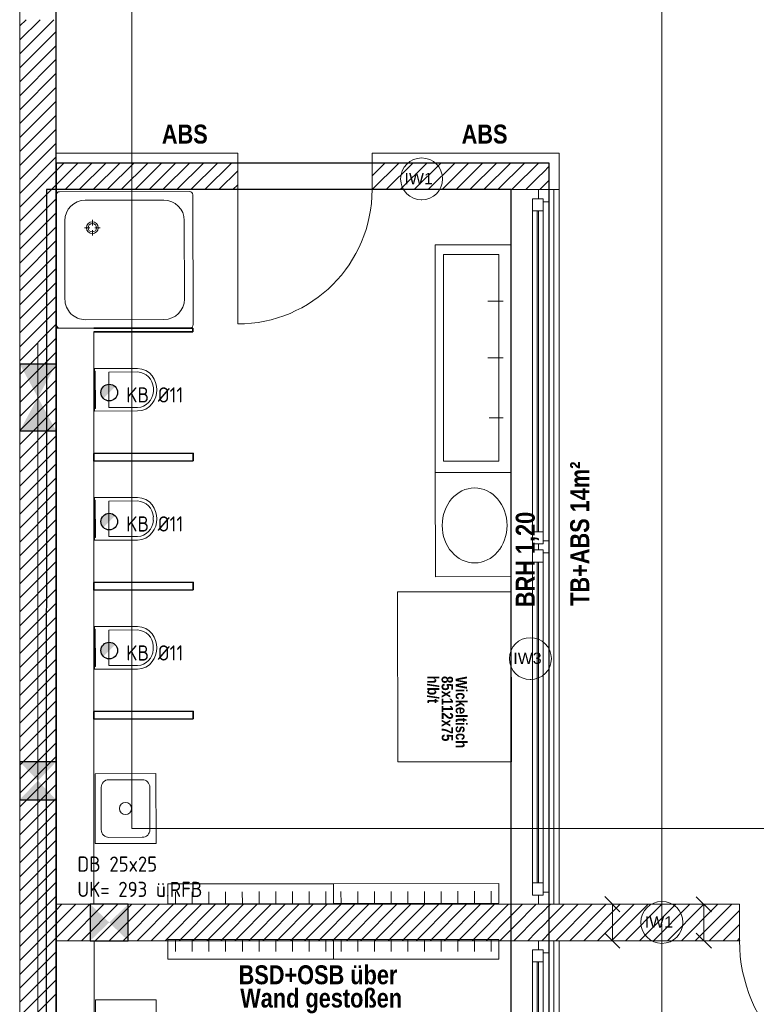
# Model space of a CAD drawing. Header units: millimetres. Extents: x 634730 to 711346, y 362082 to 425615.
# Tile 15 of 160: x 660052 to 664904, y 374728 to 381218. Entities that reach past the tile are written whole.
import ezdxf
from ezdxf.enums import TextEntityAlignment as Align

# ---------------------------------------------------------------- set-up
doc = ezdxf.new("R2010")
doc.units = ezdxf.units.MM
doc.header["$LTSCALE"] = 50
for name, pattern in [('7011', [0.4, 0.2, -0.2]), ('Strichlinie', [0.4, 0.3, -0.1]), ('Strichlinie_ eng', [0.1, 0.06, -0.04]), ('Strichlinie_ lang', [0.529167, 0.3175, -0.211667]), ('Strichpunktlinie', [0.335139, 0.176389, -0.088194, 0, -0.070556])]:
    doc.linetypes.add(name, pattern=pattern)
for name, color, linetype in [('1_DB-Lüftung', 30, 'Continuous'), ('1_EG', 7, 'Continuous'), ('A_Bemaßung', 7, 'Continuous'), ('A_Beschriftung', 7, 'Continuous'), ('A_Brandschutz', 7, 'Continuous'), ('A_Decken', 7, 'Continuous'), ('A_Deckenspiegel', 7, 'Continuous'), ('A_Linien', 7, 'Continuous'), ('A_Möblierung fest', 7, 'Continuous'), ('A_Raumflächen', 7, 'Continuous'), ('A_Statik', 7, 'Continuous'), ('A_Wände', 7, 'Continuous'), ('A_Wände Trennwände', 7, 'Continuous')]:
    doc.layers.add(name, color=color, linetype=linetype)
doc.styles.add('ERSTELLTER_STIL_1', font='ARIALN.TTF')
doc.styles.add('ERSTELLTER_STIL_2', font='ARIALNB.TTF')
doc.styles.get("Standard").update_dxf_attribs({"font": 'isocp.shx', "height": 140})

# ---------------------------------------------------------------- blocks, each defined once
blk = doc.blocks.new('A$C85d2cf1a')
at = {"color": 7, "linetype": 'Strichpunktlinie', "lineweight": 13}
blk.add_line((14.1906, 8.1872), (14.1906, 18.1903), dxfattribs=at)
for p, q in [((14.2458, 18.0153), (14.2456, 8.3554)), ((17.3088, 18.0152), (14.2458, 18.0153)), ((17.3086, 8.3553), (17.3088, 18.0152))]:
    blk.add_line(p, q)
at = {"layer": 'A_Bemaßung', "color": 7, "linetype": 'Continuous', "lineweight": 13}
for p, q in [((18.0684, 13.3053), (17.8809, 13.3053)), ((17.9246, 13.3553), (18.0246, 13.2553)), ((17.9746, 13.065), (17.9746, 13.3053)), ((18.671, 13.305), (18.4835, 13.305)), ((18.5273, 13.355), (18.6273, 13.255)), ((18.5773, 13.065), (18.5773, 13.305)), ((17.9246, 13.115), (18.0246, 13.015)), ((18.5273, 13.115), (18.6273, 13.015)), ((18.0684, 13.065), (17.8809, 13.065)), ((18.671, 13.065), (18.4835, 13.065))]:
    blk.add_line(p, q, dxfattribs=at)
at = {"layer": 'A_Beschriftung', "color": 7, "linetype": 'Continuous', "lineweight": 13}
for p, q in [((16.7179, 17.9477), (16.7179, 17.9478)), ((16.7179, 17.9468), (16.7179, 17.9477)), ((17.4345, 14.7856), (17.4345, 14.7857)), ((17.4345, 14.7847), (17.4345, 14.7856)), ((18.3007, 13.0471), (18.3007, 13.0472)), ((18.3007, 13.0462), (18.3007, 13.0471))]:
    blk.add_line(p, q, dxfattribs=at)
at = {"layer": 'A_Beschriftung', "color": 7, "linetype": 'Continuous', "lineweight": 13, "flags": 128}
for points in [[(16.8562, 18.086, 1), (16.5797, 18.086, 1)], [(17.5728, 14.9239, 1), (17.2963, 14.9239, 1)], [(18.439, 13.1855, 1), (18.1624, 13.1855, 1)]]:
    blk.add_lwpolyline(points, format="xyb", close=True, dxfattribs=at)
at = {"layer": 'A_Decken', "color": 7, "linetype": 'Strichlinie_ lang', "lineweight": 25}
blk.add_line((14.3106, 6.16), (14.3106, 21.8153), dxfattribs=at)
at = {"layer": 'A_Decken', "color": 7, "linetype": 'Continuous', "lineweight": 25}
for p, q in [((14.3106, 18.1903), (14.3106, 8.1803)), ((17.5586, 18.1903), (14.3106, 18.1903)), ((17.5586, 8.1803), (17.5586, 18.1903))]:
    blk.add_line(p, q, dxfattribs=at)
at = {"layer": 'A_Deckenspiegel', "color": 7, "linetype": 'Strichlinie', "lineweight": 13}
for p, q in [((14.0706, 17.19), (14.0706, 21.8153)), ((14.8095, 13.8051), (14.8097, 21.3153)), ((14.0706, 5.97), (14.0706, 17.19)), ((21.0892, 13.805), (14.8095, 13.8051))]:
    blk.add_line(p, q, dxfattribs=at)
at = {"layer": 'A_Linien', "color": 7, "linetype": 'Continuous', "lineweight": 13}
for p, q in [((15.5065, 18.2563), (14.3106, 18.2563)), ((15.5065, 18.2563), (15.5065, 18.1903)), ((17.6246, 18.2563), (16.3915, 18.2563)), ((16.3915, 18.2563), (16.3915, 18.1903)), ((17.6246, 13.305), (17.6246, 18.2563)), ((17.5586, 18.0153), (17.6246, 18.0153)), ((17.6246, 8.1143), (17.6246, 13.065))]:
    blk.add_line(p, q, dxfattribs=at)
at = {"layer": 'A_Möblierung fest', "color": 7, "linetype": 'Continuous', "lineweight": 18}
for p, q in [((14.3121, 17.1241), (14.3107, 17.9791)), ((15.1881, 18.0031), (14.3331, 18.0016)), ((15.2121, 17.1256), (15.2107, 17.9806)), ((15.0195, 17.9465), (14.502, 17.9457)), ((14.3681, 17.2929), (14.3672, 17.8104)), ((14.5488, 17.8154), (14.5488, 17.7797)), ((15.1556, 17.2943), (15.1547, 17.8118)), ((14.5333, 17.7642), (14.4977, 17.7641)), ((14.5489, 17.7486), (14.5489, 17.713)), ((14.6, 17.7643), (14.5644, 17.7642)), ((17.3075, 17.6517), (16.8075, 17.6517)), ((16.8075, 17.6517), (16.8075, 16.1517)), ((17.3075, 16.1517), (17.3075, 17.6517)), ((15.0208, 17.159), (14.5033, 17.1582)), ((15.1897, 17.1031), (14.3347, 17.1016)), ((17.3075, 16.1517), (16.8075, 16.1509)), ((16.8075, 16.1517), (17.3075, 16.1517)), ((16.8075, 16.1509), (16.8086, 15.4638)), ((17.3086, 15.4647), (17.3075, 16.1517)), ((16.8086, 15.4638), (17.3086, 15.4647)), ((17.3086, 15.3647), (16.5586, 15.3634)), ((16.5586, 15.3634), (16.5605, 14.2434)), ((17.3105, 14.2447), (17.3086, 15.3647)), ((16.5605, 14.2434), (17.3105, 14.2447))]:
    blk.add_line(p, q, dxfattribs=at)
at = {"layer": 'A_Möblierung fest', "color": 7, "linetype": 'Continuous', "lineweight": 13}
for p, q in [((16.8621, 16.2255), (16.8621, 17.5888)), ((16.8621, 17.5888), (17.2272, 17.5888)), ((17.2272, 17.5888), (17.2272, 16.2255)), ((14.8467, 16.8136), (14.6566, 16.8132)), ((14.6566, 16.8132), (14.6568, 16.6959)), ((14.6568, 16.6959), (14.657, 16.5786)), ((14.9507, 16.6846), (14.9507, 16.7082)), ((14.657, 16.5786), (14.8471, 16.5789)), ((17.2272, 16.2255), (16.8621, 16.2255)), ((14.8466, 15.9632), (14.6565, 15.9629)), ((14.6565, 15.9629), (14.6567, 15.8456)), ((14.6567, 15.8456), (14.6569, 15.7283)), ((14.9506, 15.8343), (14.9506, 15.8579)), ((14.6569, 15.7283), (14.847, 15.7286)), ((14.8465, 15.1128), (14.6564, 15.1125)), ((14.6564, 15.1125), (14.6566, 14.9952)), ((14.6566, 14.9952), (14.6568, 14.8779)), ((14.9505, 14.9839), (14.9505, 15.0075)), ((14.6568, 14.8779), (14.8468, 14.8782)), ((14.6575, 14.1259), (14.8775, 14.1262)), ((14.608, 13.7958), (14.6075, 14.0758)), ((14.9275, 14.0763), (14.928, 13.7963)), ((14.8781, 13.7462), (14.6581, 13.7459)), ((15.0468, 13.4389), (16.1368, 13.4407)), ((15.047, 13.3089), (15.0468, 13.4389)), ((16.1368, 13.4407), (17.2268, 13.4425)), ((16.1368, 13.4407), (16.137, 13.3107)), ((16.137, 13.3107), (16.1368, 13.4407)), ((17.2268, 13.4425), (17.227, 13.3125)), ((15.097, 13.309), (15.0968, 13.3873)), ((15.207, 13.3091), (15.2068, 13.3875)), ((15.317, 13.3093), (15.3168, 13.3877)), ((15.427, 13.3095), (15.4268, 13.3879)), ((15.537, 13.3097), (15.5368, 13.388)), ((15.647, 13.3099), (15.6468, 13.3882)), ((15.757, 13.3101), (15.7568, 13.3884)), ((15.867, 13.3102), (15.8668, 13.3886)), ((15.977, 13.3104), (15.9768, 13.3888)), ((16.087, 13.3106), (16.0868, 13.3889)), ((16.187, 13.3108), (16.1868, 13.3891)), ((16.297, 13.3109), (16.2968, 13.3893)), ((16.407, 13.3111), (16.4068, 13.3895)), ((16.517, 13.3113), (16.5168, 13.3897)), ((16.627, 13.3115), (16.6268, 13.3898)), ((16.737, 13.3117), (16.7368, 13.39)), ((16.847, 13.3118), (16.8468, 13.3902)), ((16.957, 13.312), (16.9568, 13.3904)), ((17.067, 13.3122), (17.0668, 13.3906)), ((17.177, 13.3124), (17.1768, 13.3907)), ((16.137, 13.3107), (15.047, 13.3089)), ((17.227, 13.3125), (16.137, 13.3107)), ((16.137, 13.0725), (15.047, 13.0725)), ((15.047, 13.0725), (15.047, 12.9425)), ((15.097, 13.0725), (15.097, 12.9942)), ((15.207, 13.0725), (15.207, 12.9942)), ((15.317, 13.0725), (15.317, 12.9942)), ((15.427, 13.0725), (15.427, 12.9942)), ((15.537, 13.0725), (15.537, 12.9941)), ((15.647, 13.0725), (15.647, 12.9941)), ((15.757, 13.0725), (15.757, 12.9941)), ((15.867, 13.0725), (15.867, 12.9941)), ((15.977, 13.0725), (15.977, 12.9941)), ((16.087, 13.0725), (16.087, 12.9941)), ((17.227, 13.0725), (16.137, 13.0725)), ((16.137, 13.0725), (16.137, 12.9425)), ((16.137, 12.9425), (16.137, 13.0725)), ((16.187, 13.0725), (16.187, 12.9941)), ((16.297, 13.0725), (16.297, 12.9941)), ((16.407, 13.0725), (16.407, 12.9941)), ((16.517, 13.0725), (16.517, 12.9941)), ((16.627, 13.0725), (16.627, 12.9941)), ((16.737, 13.0725), (16.737, 12.9941)), ((16.847, 13.0725), (16.847, 12.9941)), ((16.957, 13.0725), (16.957, 12.9941)), ((17.067, 13.0725), (17.067, 12.9941)), ((17.177, 13.0725), (17.177, 12.9941)), ((17.227, 12.9425), (17.227, 13.0725)), ((15.047, 12.9425), (16.137, 12.9425)), ((16.137, 12.9425), (17.227, 12.9425))]:
    blk.add_line(p, q, dxfattribs=at)
at = {"layer": 'A_Möblierung fest', "color": 7, "linetype": '7011', "lineweight": 13}
for p, q in [((17.2561, 17.2809), (17.1535, 17.2809)), ((17.2561, 16.9071), (17.1535, 16.9071)), ((17.2561, 16.5115), (17.1638, 16.5115))]:
    blk.add_line(p, q, dxfattribs=at)
at = {"layer": 'A_Möblierung fest', "color": 7, "linetype": 'Continuous', "lineweight": 18, "flags": 128}
blk.add_lwpolyline([(14.3121, 17.1241, 0.414214), (14.3347, 17.1016), (15.1897, 17.1031, 0.414214), (15.2121, 17.1256), (15.2107, 17.9806, 0.414214), (15.1881, 18.0031), (14.3331, 18.0016, 0.414214), (14.3107, 17.9791)], format="xyb", close=True, dxfattribs=at)
at = {"layer": 'A_Möblierung fest', "color": 7, "linetype": 'Continuous', "lineweight": 13, "flags": 128}
for points in [[(14.8467, 16.8363), (14.5634, 16.8358), (14.5639, 16.5558), (14.8472, 16.5563), (14.875, 16.5596), (14.9013, 16.5693), (14.9247, 16.5849), (14.944, 16.6056), (14.9568, 16.6262), (14.9661, 16.6486), (14.9718, 16.6722), (14.9737, 16.6965), (14.9717, 16.7207), (14.9659, 16.7443), (14.9565, 16.7667), (14.9437, 16.7872), (14.9244, 16.8078), (14.9009, 16.8234), (14.8745, 16.833)], [(14.5635, 16.8188), (14.5639, 16.5728), (14.5689, 16.5728), (14.5685, 16.8188)], [(14.8466, 15.9859), (14.5633, 15.9854), (14.5638, 15.7054), (14.8471, 15.7059), (14.8749, 15.7092), (14.9012, 15.719), (14.9246, 15.7346), (14.9439, 15.7552), (14.9566, 15.7758), (14.966, 15.7982), (14.9717, 15.8219), (14.9736, 15.8461), (14.9716, 15.8703), (14.9658, 15.894), (14.9564, 15.9163), (14.9436, 15.9369), (14.9243, 15.9575), (14.9008, 15.973), (14.8744, 15.9827)], [(14.5634, 15.9684), (14.5638, 15.7224), (14.5688, 15.7224), (14.5684, 15.9684)], [(14.8465, 15.1355), (14.5632, 15.1351), (14.5637, 14.8551), (14.847, 14.8555), (14.8748, 14.8589), (14.9011, 14.8686), (14.9245, 14.8842), (14.9438, 14.9049), (14.9565, 14.9255), (14.9659, 14.9479), (14.9716, 14.9715), (14.9735, 14.9958), (14.9715, 15.02), (14.9657, 15.0436), (14.9563, 15.066), (14.9435, 15.0865), (14.9242, 15.1071), (14.9007, 15.1227), (14.8743, 15.1323)], [(14.5632, 15.1181), (14.5637, 14.8721), (14.5687, 14.8721), (14.5682, 15.1181)], [(14.9674, 14.1664), (14.5674, 14.1657), (14.5682, 13.7057), (14.9682, 13.7064)], [(14.9701, 12.2146), (14.5701, 12.2147), (14.5701, 12.6747), (14.9701, 12.6746)]]:
    blk.add_lwpolyline(points, close=True, dxfattribs=at)
at = {"layer": 'A_Möblierung fest', "color": 7, "linetype": 'Continuous', "lineweight": 18}
for radius in [0.0394, 0.0281]:
    blk.add_circle((14.5488, 17.7642), radius, dxfattribs=at)
at = {"layer": 'A_Möblierung fest', "color": 7, "linetype": 'Continuous', "lineweight": 13}
blk.add_circle((14.7678, 13.936), 0.04, dxfattribs=at)
at = {"layer": 'A_Möblierung fest', "color": 7, "linetype": 'Continuous', "lineweight": 18}
for centre, radius, start, end in [((14.3332, 17.9791), 0.0225, 90.09782, 180.09782), ((15.1882, 17.9806), 0.0225, 0.09782, 90.09782), ((14.5022, 17.8107), 0.135, 90.09782, 180.09782), ((15.0197, 17.8115), 0.135, 0.09782, 90.09782), ((14.5031, 17.2932), 0.135, 180.09782, 270.09782), ((15.0206, 17.294), 0.135, 270.09782, 0.09782), ((14.3346, 17.1241), 0.0225, 180.09782, 270.09782), ((15.1896, 17.1256), 0.0225, 270.09782, 0.09782)]:
    blk.add_arc(centre, radius, start, end, dxfattribs=at)
at = {"layer": 'A_Möblierung fest', "color": 7, "linetype": 'Continuous', "lineweight": 13}
for centre, start, end in [((14.6575, 14.0759), 90.09431, 180.09431), ((14.8775, 14.0762), 0.09431, 90.09431), ((14.658, 13.7959), 180.09431, 270.09431), ((14.878, 13.7962), 270.09431, 0.09431)]:
    blk.add_arc(centre, 0.05, start, end, dxfattribs=at)
for centre, start_param, end_param in [((14.8418, 16.703), 4.757972, 6.236759), ((14.8418, 16.6895), 3.188019, 4.666806), ((14.8417, 15.8527), 4.757972, 6.236759), ((14.8417, 15.8391), 3.188019, 4.666806), ((14.8416, 15.0023), 4.757972, 6.236759), ((14.8416, 14.9888), 3.188019, 4.666806)]:
    blk.add_ellipse(centre, major_axis=(-0.0002, 0.1107), ratio=0.985065, start_param=start_param, end_param=end_param, dxfattribs=at)
at = {"layer": 'A_Möblierung fest', "color": 7, "linetype": 'Continuous', "lineweight": 18}
blk.add_ellipse((17.0672, 15.8019), major_axis=(-0.0004, 0.2472), ratio=0.864784, dxfattribs=at)
at = {"layer": 'A_Statik', "color": 7, "linetype": 'Strichpunktlinie', "lineweight": 13}
for p, q in [((18.3007, 13.185), (18.3007, 22.015)), ((18.3007, 4.355), (18.3007, 13.185))]:
    blk.add_line(p, q, dxfattribs=at)
at = {"layer": 'A_Wände', "color": 8, "linetype": 'Continuous', "lineweight": 18}
for p, q in [((14.0706, 19.0939), (14.1121, 19.1354)), ((14.0706, 19.002), (14.2041, 19.1354)), ((14.0706, 18.91), (14.296, 19.1354)), ((14.0706, 18.8181), (14.3106, 19.0581)), ((14.0706, 18.7262), (14.3106, 18.9662)), ((14.0706, 18.6343), (14.3106, 18.8743)), ((14.0706, 18.5423), (14.3106, 18.7823)), ((14.0706, 18.4504), (14.3106, 18.6904)), ((14.0706, 18.3585), (14.3106, 18.5985)), ((14.0706, 18.2666), (14.3106, 18.5066)), ((14.0706, 18.1746), (14.3106, 18.4146)), ((14.0706, 18.0827), (14.3106, 18.3227)), ((14.0706, 17.9908), (14.3106, 18.2308)), ((14.3106, 18.1389), (14.362, 18.1903)), ((14.3106, 18.0469), (14.4539, 18.1903)), ((14.3708, 18.0153), (14.5458, 18.1903)), ((14.4627, 18.0153), (14.6377, 18.1903)), ((14.5547, 18.0153), (14.7297, 18.1903)), ((14.6466, 18.0153), (14.8216, 18.1903)), ((14.7385, 18.0153), (14.9135, 18.1903)), ((14.8304, 18.0153), (15.0054, 18.1903)), ((14.9224, 18.0153), (15.0974, 18.1903)), ((15.0143, 18.0153), (15.1893, 18.1903)), ((15.1062, 18.0153), (15.2812, 18.1903)), ((15.1981, 18.0153), (15.3731, 18.1903)), ((15.2901, 18.0153), (15.4651, 18.1903)), ((16.3915, 18.1055), (16.4762, 18.1903)), ((16.3931, 18.0153), (16.5681, 18.1903)), ((16.4851, 18.0153), (16.6601, 18.1903)), ((16.577, 18.0153), (16.752, 18.1903)), ((16.6689, 18.0153), (16.8439, 18.1903)), ((16.7608, 18.0153), (16.9358, 18.1903)), ((16.8528, 18.0153), (17.0278, 18.1903)), ((16.9447, 18.0153), (17.1197, 18.1903)), ((17.0366, 18.0153), (17.2116, 18.1903)), ((17.1285, 18.0153), (17.3035, 18.1903)), ((17.2205, 18.0153), (17.3955, 18.1903)), ((17.3211, 18.024), (17.4874, 18.1903)), ((14.0706, 17.8989), (14.3106, 18.1389)), ((15.382, 18.0153), (15.5065, 18.1398)), ((17.4736, 18.0846), (17.5336, 18.1446)), ((17.5336, 18.1446), (17.5461, 18.1571)), ((17.5461, 18.1571), (17.5586, 18.1696)), ((14.0706, 17.8069), (14.3106, 18.0469)), ((15.4739, 18.0153), (15.5065, 18.0478)), ((17.4043, 18.0153), (17.4736, 18.0846)), ((17.4962, 18.0153), (17.5336, 18.0527)), ((17.5336, 18.0527), (17.5461, 18.0652)), ((17.5461, 18.0652), (17.5586, 18.0777)), ((17.3124, 18.0153), (17.3211, 18.024)), ((14.0706, 17.715), (14.3106, 17.955)), ((14.0706, 17.6231), (14.3106, 17.8631)), ((14.0706, 17.5312), (14.3106, 17.7712)), ((14.0706, 17.4393), (14.3106, 17.6793)), ((14.0706, 17.3473), (14.3106, 17.5873)), ((14.0706, 17.2554), (14.3106, 17.4954)), ((14.0706, 17.1635), (14.3106, 17.4035)), ((14.0706, 17.0716), (14.3106, 17.3116)), ((14.0706, 16.9796), (14.3106, 17.2196)), ((14.0706, 16.8877), (14.3106, 17.1277)), ((14.0706, 16.7958), (14.3106, 17.0358)), ((14.0706, 16.7039), (14.3106, 16.9439)), ((14.0706, 16.6119), (14.3106, 16.8519)), ((14.0706, 16.52), (14.3106, 16.76)), ((14.0706, 16.4281), (14.3106, 16.6681)), ((14.0706, 16.3362), (14.3106, 16.5762)), ((14.0706, 16.2442), (14.3106, 16.4842)), ((14.0706, 16.1523), (14.3106, 16.3923)), ((14.0706, 16.0604), (14.3106, 16.3004)), ((14.0706, 15.9685), (14.3106, 16.2085)), ((14.0706, 15.8765), (14.3106, 16.1165)), ((14.0706, 15.7846), (14.3106, 16.0246)), ((14.0706, 15.6927), (14.3106, 15.9327)), ((14.0706, 15.6008), (14.3106, 15.8408)), ((14.0706, 15.5088), (14.3106, 15.7488)), ((14.0706, 15.4169), (14.3106, 15.6569)), ((14.0706, 15.325), (14.3106, 15.565)), ((14.0706, 15.2331), (14.3106, 15.4731)), ((14.0706, 15.1412), (14.3106, 15.3812)), ((14.0706, 15.0492), (14.3106, 15.2892)), ((14.0706, 14.9573), (14.3106, 15.1973)), ((14.0706, 14.8654), (14.3106, 15.1054)), ((14.0706, 14.7735), (14.3106, 15.0135)), ((14.0706, 14.6815), (14.3106, 14.9215)), ((14.0706, 14.5896), (14.3106, 14.8296)), ((14.0706, 14.4977), (14.3106, 14.7377)), ((14.0706, 14.4058), (14.3106, 14.6458)), ((14.0706, 14.3138), (14.3106, 14.5538)), ((14.0706, 14.2219), (14.3106, 14.4619)), ((14.0706, 14.13), (14.3106, 14.37)), ((14.0706, 14.0381), (14.3106, 14.2781)), ((14.0706, 13.9461), (14.3106, 14.1861)), ((14.0706, 13.8542), (14.3106, 14.0942)), ((14.0706, 13.7623), (14.3106, 14.0023)), ((14.0706, 13.6704), (14.3106, 13.9104)), ((14.0706, 13.5784), (14.3106, 13.8184)), ((14.0706, 13.4865), (14.3106, 13.7265)), ((14.0706, 13.3946), (14.3106, 13.6346)), ((14.0706, 13.3027), (14.3106, 13.5427)), ((14.0706, 13.2108), (14.3106, 13.4508)), ((14.0706, 13.1188), (14.3106, 13.3588)), ((14.3106, 13.2669), (14.3487, 13.305)), ((14.3106, 13.175), (14.4406, 13.305)), ((14.3106, 13.0831), (14.5325, 13.305)), ((14.3845, 13.065), (14.6245, 13.305)), ((14.4764, 13.065), (14.7164, 13.305)), ((14.5683, 13.065), (14.8083, 13.305)), ((14.6602, 13.065), (14.9002, 13.305)), ((14.7521, 13.065), (14.9921, 13.305)), ((14.8441, 13.065), (15.0841, 13.305)), ((14.936, 13.065), (15.176, 13.305)), ((15.0279, 13.065), (15.2679, 13.305)), ((15.1198, 13.065), (15.3598, 13.305)), ((15.2118, 13.065), (15.4518, 13.305)), ((15.3037, 13.065), (15.5437, 13.305)), ((15.3956, 13.065), (15.6356, 13.305)), ((15.4875, 13.065), (15.7275, 13.305)), ((15.5795, 13.065), (15.8195, 13.305)), ((15.6714, 13.065), (15.9114, 13.305)), ((15.7633, 13.065), (16.0033, 13.305)), ((15.8552, 13.065), (16.0952, 13.305)), ((15.9472, 13.065), (16.1872, 13.305)), ((16.0391, 13.065), (16.2791, 13.305)), ((16.131, 13.065), (16.371, 13.305)), ((16.2229, 13.065), (16.4629, 13.305)), ((16.3149, 13.065), (16.5549, 13.305)), ((16.4068, 13.065), (16.6468, 13.305)), ((16.4987, 13.065), (16.7387, 13.305)), ((16.5906, 13.065), (16.8306, 13.305)), ((16.6825, 13.065), (16.9225, 13.305)), ((16.7745, 13.065), (17.0145, 13.305)), ((16.8664, 13.065), (17.1064, 13.305)), ((16.9583, 13.065), (17.1983, 13.305)), ((17.0502, 13.065), (17.2902, 13.305)), ((17.3336, 13.2565), (17.3822, 13.305)), ((17.3336, 13.1646), (17.4736, 13.3046)), ((17.4736, 13.3046), (17.4741, 13.305)), ((17.4738, 13.3053), (17.4738, 13.305)), ((17.5189, 13.305), (17.5179, 13.3053)), ((17.5283, 13.305), (17.5288, 13.3053)), ((17.5586, 13.2976), (17.566, 13.305)), ((17.5586, 13.2057), (17.6579, 13.305)), ((17.5586, 13.1138), (17.7499, 13.305)), ((17.6018, 13.065), (17.8418, 13.305)), ((17.6937, 13.065), (17.9337, 13.305)), ((17.7856, 13.065), (18.0256, 13.305)), ((17.8776, 13.065), (18.1176, 13.305)), ((17.9695, 13.065), (18.2095, 13.305)), ((18.0614, 13.065), (18.3014, 13.305)), ((18.1533, 13.065), (18.3933, 13.305)), ((18.2453, 13.065), (18.4853, 13.305)), ((18.3372, 13.065), (18.5772, 13.305)), ((18.4291, 13.065), (18.6691, 13.305)), ((18.521, 13.065), (18.761, 13.305)), ((14.0706, 13.0269), (14.3106, 13.2669)), ((17.3086, 13.2315), (17.3211, 13.244)), ((17.3211, 13.244), (17.3336, 13.2565)), ((17.4736, 13.2126), (17.5336, 13.2726)), ((17.5336, 13.2726), (17.5461, 13.2851)), ((17.5461, 13.2851), (17.5586, 13.2976)), ((18.6129, 13.065), (18.8123, 13.2643)), ((14.0706, 12.935), (14.3106, 13.175)), ((17.1422, 13.065), (17.3086, 13.2315)), ((17.3336, 13.0726), (17.4736, 13.2126)), ((17.4736, 13.1207), (17.5336, 13.1807)), ((17.5336, 13.1807), (17.5461, 13.1932)), ((17.5461, 13.1932), (17.5586, 13.2057)), ((17.2341, 13.065), (17.3086, 13.1396)), ((17.3086, 13.1396), (17.3211, 13.1521)), ((17.3211, 13.1521), (17.3336, 13.1646)), ((17.4179, 13.065), (17.4736, 13.1207)), ((17.5461, 13.1013), (17.5586, 13.1138)), ((18.7049, 13.065), (18.8123, 13.1724)), ((14.0706, 12.8431), (14.3106, 13.0831)), ((17.326, 13.065), (17.3336, 13.0726)), ((17.5099, 13.065), (17.5336, 13.0888)), ((17.5336, 13.0888), (17.5461, 13.1013)), ((18.7968, 13.065), (18.8123, 13.0805)), ((14.0706, 12.7511), (14.3106, 12.9911)), ((14.0706, 12.6592), (14.3106, 12.8992)), ((14.0706, 12.5673), (14.3106, 12.8073)), ((14.0706, 12.4754), (14.3106, 12.7154))]:
    blk.add_line(p, q, dxfattribs=at)
at = {"layer": 'A_Wände', "color": 7, "linetype": 'Continuous', "lineweight": 18}
for p, q in [((14.0706, 19.1354), (14.0706, 7.81)), ((14.3106, 18.1903), (14.3106, 19.1354)), ((15.5065, 18.1903), (14.3106, 18.1903)), ((15.5065, 18.0153), (15.5065, 18.1903)), ((15.5065, 18.0153), (15.5065, 18.1903)), ((15.5065, 18.0153), (15.5065, 18.1903)), ((16.3915, 18.0153), (16.3915, 18.1903)), ((17.5586, 18.1903), (16.3915, 18.1903)), ((16.3915, 18.0153), (16.3915, 18.1903)), ((16.3915, 18.0153), (16.3915, 18.1903)), ((17.5586, 18.0153), (17.5586, 18.1903)), ((14.3106, 18.0153), (15.5065, 18.0153)), ((14.3106, 13.305), (14.3106, 18.0153)), ((15.5065, 18.0153), (15.5065, 17.1303)), ((16.3915, 18.0153), (17.3086, 18.0153)), ((17.3211, 18.0153), (17.3086, 18.0153)), ((17.3336, 18.0153), (17.3211, 18.0153)), ((17.4736, 18.0153), (17.3336, 18.0153)), ((17.4886, 18.0153), (17.4736, 18.0153)), ((17.5336, 18.0153), (17.4886, 18.0153)), ((17.5461, 18.0153), (17.5336, 18.0153)), ((17.5586, 18.0153), (17.5461, 18.0153)), ((17.3086, 13.305), (14.3106, 13.305)), ((17.3211, 13.3053), (17.3086, 13.3053)), ((17.3086, 13.3053), (17.3086, 13.305)), ((17.3211, 13.305), (17.3086, 13.305)), ((17.3211, 13.305), (17.3086, 13.305)), ((17.3211, 13.305), (17.3211, 13.3053)), ((17.3336, 13.3053), (17.3211, 13.3053)), ((17.3336, 13.305), (17.3211, 13.305)), ((17.3336, 13.305), (17.3211, 13.305)), ((17.3336, 13.305), (17.3336, 13.3053)), ((17.4736, 13.3053), (17.3336, 13.3053)), ((17.4736, 13.305), (17.3336, 13.305)), ((17.4736, 13.305), (17.3336, 13.305)), ((17.4736, 13.305), (17.4736, 13.3053)), ((17.4886, 13.3053), (17.4736, 13.3053)), ((17.5336, 13.305), (17.4736, 13.305)), ((17.5336, 13.305), (17.4736, 13.305)), ((17.5336, 13.3053), (17.4886, 13.3053)), ((17.5336, 13.305), (17.5336, 13.3053)), ((17.5461, 13.3053), (17.5336, 13.3053)), ((17.5461, 13.305), (17.5336, 13.305)), ((17.5461, 13.305), (17.5336, 13.305)), ((17.5461, 13.305), (17.5461, 13.3053)), ((17.5586, 13.3053), (17.5461, 13.3053)), ((17.5586, 13.305), (17.5461, 13.305)), ((17.5586, 13.305), (17.5461, 13.305)), ((17.5586, 13.305), (17.5586, 13.3053)), ((18.8123, 13.305), (17.5586, 13.305)), ((18.8123, 13.065), (18.8123, 13.305)), ((18.8123, 13.065), (18.8123, 13.305)), ((18.8123, 13.065), (18.8123, 13.305)), ((14.3106, 13.065), (17.3086, 13.065)), ((14.3106, 8.3553), (14.3106, 13.065)), ((17.3211, 13.065), (17.3086, 13.065)), ((17.3336, 13.065), (17.3211, 13.065)), ((17.4736, 13.065), (17.3336, 13.065)), ((17.4886, 13.065), (17.4736, 13.065)), ((17.5336, 13.065), (17.4886, 13.065)), ((17.5461, 13.065), (17.5336, 13.065)), ((17.5586, 13.065), (17.5461, 13.065)), ((17.5586, 13.065), (18.8123, 13.065))]:
    blk.add_line(p, q, dxfattribs=at)
at = {"layer": 'A_Wände', "color": 7, "linetype": 'Continuous', "lineweight": 13}
for p, q in [((17.3086, 13.3053), (17.3086, 18.0153)), ((17.3211, 18.0153), (17.3086, 18.0153)), ((17.3336, 18.0153), (17.3211, 18.0153)), ((17.4736, 18.0153), (17.3336, 18.0153)), ((17.4886, 18.0153), (17.4736, 18.0153)), ((17.4886, 17.9553), (17.4886, 18.0153)), ((17.5336, 18.0153), (17.4886, 18.0153)), ((17.5336, 18.0153), (17.4886, 18.0153)), ((17.5461, 18.0153), (17.5336, 18.0153)), ((17.5461, 18.0153), (17.5336, 18.0153)), ((17.5586, 18.0153), (17.5461, 18.0153)), ((17.5586, 18.0153), (17.5461, 18.0153)), ((17.5886, 18.0153), (17.5586, 18.0153)), ((17.5586, 18.0153), (17.5586, 17.9353)), ((17.5886, 13.3053), (17.5886, 18.0153)), ((17.4486, 17.8753), (17.4486, 17.9553)), ((17.4486, 17.9553), (17.5186, 17.9553)), ((17.5186, 17.9553), (17.4886, 17.9553)), ((17.5186, 17.9353), (17.5186, 17.9553)), ((17.5186, 17.9553), (17.5186, 17.8753)), ((17.5586, 17.9353), (17.5186, 17.9353)), ((17.5586, 17.9353), (17.5586, 15.7003)), ((17.4486, 15.7603), (17.4486, 17.8753)), ((17.5186, 17.8753), (17.4486, 17.8753)), ((17.4786, 15.7603), (17.4786, 17.8753)), ((17.4886, 17.8753), (17.4886, 15.7603)), ((17.5186, 17.8753), (17.5186, 15.7603)), ((14.3095, 17.1016), (14.3095, 13.305)), ((14.5595, 13.305), (14.5595, 17.077)), ((17.4486, 15.6803), (17.4486, 15.7603)), ((17.4486, 15.7603), (17.5186, 15.7603)), ((17.5186, 15.7603), (17.5186, 15.6803)), ((17.5186, 15.6803), (17.4486, 15.6803)), ((17.4886, 15.6603), (17.4886, 15.6803)), ((17.4886, 15.6803), (17.5186, 15.6803)), ((17.4886, 15.6403), (17.4886, 15.6603)), ((17.5186, 15.6803), (17.5186, 15.7003)), ((17.5186, 15.7003), (17.5586, 15.7003)), ((17.5586, 15.7003), (17.5586, 15.6603)), ((17.5586, 15.6603), (17.5586, 15.6203)), ((17.4486, 15.5603), (17.4486, 15.6403)), ((17.4486, 15.6403), (17.5186, 15.6403)), ((17.5186, 15.6403), (17.4886, 15.6403)), ((17.5186, 15.6203), (17.5186, 15.6403)), ((17.5186, 15.6403), (17.5186, 15.5603)), ((17.5586, 15.6203), (17.5186, 15.6203)), ((17.5586, 15.6203), (17.5586, 13.3853)), ((17.4486, 13.4453), (17.4486, 15.5603)), ((17.5186, 15.5603), (17.4486, 15.5603)), ((17.4786, 13.4453), (17.4786, 15.5603)), ((17.4886, 15.5603), (17.4886, 13.4453)), ((17.5186, 15.5603), (17.5186, 13.4453)), ((17.4486, 13.3653), (17.4486, 13.4453)), ((17.4486, 13.4453), (17.5186, 13.4453)), ((17.5186, 13.4453), (17.5186, 13.3653)), ((17.5186, 13.3653), (17.5186, 13.3853)), ((17.5186, 13.3853), (17.5586, 13.3853)), ((17.5586, 13.3853), (17.5586, 13.3053)), ((14.3095, 13.305), (14.5595, 13.305)), ((17.3211, 13.3053), (17.3086, 13.3053)), ((17.3336, 13.3053), (17.3211, 13.3053)), ((17.4736, 13.3053), (17.3336, 13.3053)), ((17.5186, 13.3653), (17.4486, 13.3653)), ((17.4886, 13.3053), (17.4736, 13.3053)), ((17.4886, 13.3053), (17.4886, 13.3653)), ((17.4886, 13.3653), (17.5186, 13.3653)), ((17.5336, 13.3053), (17.4886, 13.3053)), ((17.5336, 13.3053), (17.4886, 13.3053)), ((17.5461, 13.3053), (17.5336, 13.3053)), ((17.5461, 13.3053), (17.5336, 13.3053)), ((17.5586, 13.3053), (17.5461, 13.3053)), ((17.5586, 13.3053), (17.5461, 13.3053)), ((17.5586, 13.3053), (17.5886, 13.3053)), ((14.3106, 13.065), (14.5606, 13.065)), ((14.3106, 13.065), (14.3106, 9.2804)), ((14.5606, 9.3054), (14.5606, 13.065)), ((17.3086, 8.355), (17.3086, 13.065)), ((17.3211, 13.065), (17.3086, 13.065)), ((17.3336, 13.065), (17.3211, 13.065)), ((17.4736, 13.065), (17.3336, 13.065)), ((17.4886, 13.065), (17.4736, 13.065)), ((17.4886, 13.005), (17.4886, 13.065)), ((17.5336, 13.065), (17.4886, 13.065)), ((17.5336, 13.065), (17.4886, 13.065)), ((17.5461, 13.065), (17.5336, 13.065)), ((17.5461, 13.065), (17.5336, 13.065)), ((17.5586, 13.065), (17.5461, 13.065)), ((17.5586, 13.065), (17.5461, 13.065)), ((17.5886, 13.065), (17.5586, 13.065)), ((17.5586, 13.065), (17.5586, 12.985)), ((17.5886, 8.355), (17.5886, 13.065)), ((17.4486, 12.925), (17.4486, 13.005)), ((17.4486, 13.005), (17.5186, 13.005)), ((17.5186, 13.005), (17.4886, 13.005)), ((17.5186, 12.985), (17.5186, 13.005)), ((17.5186, 13.005), (17.5186, 12.925)), ((17.5586, 12.985), (17.5186, 12.985)), ((17.5586, 12.985), (17.5586, 10.75)), ((17.4486, 10.81), (17.4486, 12.925)), ((17.5186, 12.925), (17.4486, 12.925)), ((17.4786, 10.81), (17.4786, 12.925)), ((17.4886, 12.925), (17.4886, 10.81)), ((17.5186, 12.925), (17.5186, 10.81))]:
    blk.add_line(p, q, dxfattribs=at)
at = {"layer": 'A_Wände', "color": 7, "linetype": 'Strichlinie_ eng', "lineweight": 13}
for p, q in [((17.5586, 13.3053), (17.5586, 18.0153)), ((17.5586, 8.355), (17.5586, 13.065))]:
    blk.add_line(p, q, dxfattribs=at)
at = {"layer": 'A_Wände', "color": 7, "linetype": 'Continuous', "lineweight": 13}
for centre, radius, start, end in [((15.5065, 18.0153), 0.885, 270, 0), ((19.8223, 13.065), 1.01, 180, 270)]:
    blk.add_arc(centre, radius, start, end, dxfattribs=at)
at = {"layer": 'A_Wände', "color": 7, "linetype": 'Continuous', "lineweight": 18}
for p in [(15.5065, 18.0153), (16.3915, 18.0153), (18.8123, 13.065)]:
    blk.add_point(p, dxfattribs=at)
at = {"layer": 'A_Wände Trennwände', "color": 7, "linetype": 'Continuous', "lineweight": 13}
blk.add_line((14.3095, 17.1016), (14.5595, 17.102), dxfattribs=at)
at = {"layer": 'A_Wände Trennwände', "color": 7, "linetype": 'Continuous', "lineweight": 35}
for p, q in [((15.2111, 17.1031), (14.5595, 17.102)), ((14.5595, 17.077), (15.2112, 17.0781)), ((15.2112, 17.0781), (15.2111, 17.1031)), ((15.2124, 16.2777), (14.5595, 16.2766)), ((14.5595, 16.2766), (14.5596, 16.2266)), ((14.5596, 16.2266), (15.2125, 16.2277)), ((15.2125, 16.2277), (15.2124, 16.2777)), ((15.2123, 15.4274), (14.5595, 15.4263)), ((14.5595, 15.4263), (14.5596, 15.3763)), ((15.2124, 15.3774), (15.2123, 15.4274)), ((14.5596, 15.3763), (15.2124, 15.3774)), ((15.2122, 14.577), (14.5595, 14.5759)), ((14.5595, 14.5759), (14.5596, 14.5259)), ((15.2123, 14.527), (15.2122, 14.577)), ((14.5596, 14.5259), (15.2123, 14.527))]:
    blk.add_line(p, q, dxfattribs=at)
at = {"layer": 'A_Beschriftung', "color": 7, "style": 'ERSTELLTER_STIL_2'}
for p in [(15.0068, 18.319), (16.9817, 18.319)]:
    blk.add_text('ABS', height=0.125, dxfattribs=at).set_placement(p)
for s, height, rotation, p in [('TB+ABS 14m²', 0.125, 90, (17.822, 15.272)), ('BRH 1,20', 0.125, 90, (17.4631, 15.2633)), ('h/b/t', 0.075, 270.09431, (16.7563, 14.8117)), ('85x112x75', 0.075, 270.09431, (16.8496, 14.8091)), ('Wickeltisch', 0.075, 270.09431, (16.9423, 14.8063))]:
    blk.add_text(s, height=height, rotation=rotation, dxfattribs=at).set_placement(p)
at = {"layer": 'A_Beschriftung', "color": 7, "lineweight": 13, "char_height": 0.075, "attachment_point": 2, "style": 'ERSTELLTER_STIL_2'}
for s, insert in [('\\A1;{\\pqc;\\pt0,1;\\fArial|b0|i0|c0|p0;\\W1.000000;IW1\\fArial|b0|i0|c0|p0;\\W1.000000;\\A1{\\H.66x;\\S^  ;}\\fArial|b0|i0|c0|p0;\\W1.000000;\\fArial|b0|i0|c0|p0;\\W1.000000;\\A1{\\H.66x;\\S^  ;}\\fArial|b0|i0|c0|p0;\\W1.000000; \\fArial|b0|i0|c0|p0;\\W1.000000;\\fArial|b0|i0|c0|p0;\\W1.000000;\\fArial|b0|i0|c0|p0;\\W1.000000;\\fArial|b0|i0|c0|p0;\\W1.000000;\\fArial|b0|i0|c0|p0;\\W1.000000;\\fArial|b0|i0|c0|p0;\\W1.000000;\\fArial|b0|i0|c0|p0;\\W1.000000;\\fArial|b0|i0|c0|p0;\\W1.000000;\\fArial|b0|i0|c0|p0;\\W1.000000;\\fArial|b0|i0|c0|p0;\\W1.000000;\\fArial|b0|i0|c0|p0;\\W1.000000;\\fArial|b0|i0|c0|p0;\\W1.000000;\\fArial|b0|i0|c0|p0;\\W1.000000;\\fArial|b0|i0|c0|p0;\\W1.000000;\\fArial|b0|i0|c0|p0;\\W1.000000;\\fArial|b0|i0|c0|p0;\\W1.000000;\\fArial|b0|i0|c0|p0;\\W1.000000;\\fArial|b0|i0|c0|p0;\\W1.000000;\\fArial|b0|i0|c0|p0;\\W1.000000;\\fArial|b0|i0|c0|p0;\\W1.000000;\\fArial|b0|i0|c0|p0;\\W1.000000;\\fArial|b0|i0|c0|p0;\\W1.000000;\\fArial|b0|i0|c0|p0;\\W1.000000;\\fArial|b0|i0|c0|p0;\\W1.000000;\\fArial|b0|i0|c0|p0;\\W1.000000;\\fArial|b0|i0|c0|p0;\\W1.000000;\\fArial|b0|i0|c0|p0;\\W1.000000;\\fArial|b0|i0|c0|p0;\\W1.000000;\\fArial|b0|i0|c0|p0;\\W1.000000;\\fArial|b0|i0|c0|p0;\\W1.000000;\\fArial|b0|i0|c0|p0;\\W1.000000;\\fArial|b0|i0|c0|p0;\\W1.000000;\\fArial|b0|i0|c0|p0;\\W1.000000;\\fArial|b0|i0|c0|p0;\\W1.000000;\\fArial|b0|i0|c0|p0;\\W1.000000;\\fArial|b0|i0|c0|p0;\\W1.000000;\\fArial|b0|i0|c0|p0;\\W1.000000;\\fArial|b0|i0|c0|p0;\\W1.000000;\\fArial|b0|i0|c0|p0;\\W1.000000;\\fArial|b0|i0|c0|p0;\\W1.000000;\\fArial|b0|i0|c0|p0;\\W1.000000;\\fArial|b0|i0|c0|p0;\\W1.000000;\\fArial|b0|i0|c0|p0;\\W1.000000;}', (16.7179, 18.126)), ('\\A1;{\\pqc;\\pt0,1;\\fArial|b0|i0|c0|p0;\\W1.000000;IW3\\fArial|b0|i0|c0|p0;\\W1.000000;\\A1{\\H.66x;\\S^  ;}\\fArial|b0|i0|c0|p0;\\W1.000000;\\fArial|b0|i0|c0|p0;\\W1.000000;\\A1{\\H.66x;\\S^  ;}\\fArial|b0|i0|c0|p0;\\W1.000000; \\fArial|b0|i0|c0|p0;\\W1.000000;\\fArial|b0|i0|c0|p0;\\W1.000000;\\fArial|b0|i0|c0|p0;\\W1.000000;\\fArial|b0|i0|c0|p0;\\W1.000000;\\fArial|b0|i0|c0|p0;\\W1.000000;\\fArial|b0|i0|c0|p0;\\W1.000000;\\fArial|b0|i0|c0|p0;\\W1.000000;\\fArial|b0|i0|c0|p0;\\W1.000000;\\fArial|b0|i0|c0|p0;\\W1.000000;\\fArial|b0|i0|c0|p0;\\W1.000000;\\fArial|b0|i0|c0|p0;\\W1.000000;\\fArial|b0|i0|c0|p0;\\W1.000000;\\fArial|b0|i0|c0|p0;\\W1.000000;\\fArial|b0|i0|c0|p0;\\W1.000000;\\fArial|b0|i0|c0|p0;\\W1.000000;\\fArial|b0|i0|c0|p0;\\W1.000000;\\fArial|b0|i0|c0|p0;\\W1.000000;\\fArial|b0|i0|c0|p0;\\W1.000000;\\fArial|b0|i0|c0|p0;\\W1.000000;\\fArial|b0|i0|c0|p0;\\W1.000000;\\fArial|b0|i0|c0|p0;\\W1.000000;\\fArial|b0|i0|c0|p0;\\W1.000000;\\fArial|b0|i0|c0|p0;\\W1.000000;\\fArial|b0|i0|c0|p0;\\W1.000000;\\fArial|b0|i0|c0|p0;\\W1.000000;\\fArial|b0|i0|c0|p0;\\W1.000000;\\fArial|b0|i0|c0|p0;\\W1.000000;\\fArial|b0|i0|c0|p0;\\W1.000000;\\fArial|b0|i0|c0|p0;\\W1.000000;\\fArial|b0|i0|c0|p0;\\W1.000000;\\fArial|b0|i0|c0|p0;\\W1.000000;\\fArial|b0|i0|c0|p0;\\W1.000000;\\fArial|b0|i0|c0|p0;\\W1.000000;\\fArial|b0|i0|c0|p0;\\W1.000000;\\fArial|b0|i0|c0|p0;\\W1.000000;\\fArial|b0|i0|c0|p0;\\W1.000000;\\fArial|b0|i0|c0|p0;\\W1.000000;\\fArial|b0|i0|c0|p0;\\W1.000000;\\fArial|b0|i0|c0|p0;\\W1.000000;\\fArial|b0|i0|c0|p0;\\W1.000000;\\fArial|b0|i0|c0|p0;\\W1.000000;\\fArial|b0|i0|c0|p0;\\W1.000000;\\fArial|b0|i0|c0|p0;\\W1.000000;}', (17.4345, 14.9639)), ('\\A1;{\\pqc;\\pt0,1;\\fArial|b0|i0|c0|p0;\\W1.000000;IW1\\fArial|b0|i0|c0|p0;\\W1.000000;\\A1{\\H.66x;\\S^  ;}\\fArial|b0|i0|c0|p0;\\W1.000000;\\fArial|b0|i0|c0|p0;\\W1.000000;\\A1{\\H.66x;\\S^  ;}\\fArial|b0|i0|c0|p0;\\W1.000000; \\fArial|b0|i0|c0|p0;\\W1.000000;\\fArial|b0|i0|c0|p0;\\W1.000000;\\fArial|b0|i0|c0|p0;\\W1.000000;\\fArial|b0|i0|c0|p0;\\W1.000000;\\fArial|b0|i0|c0|p0;\\W1.000000;\\fArial|b0|i0|c0|p0;\\W1.000000;\\fArial|b0|i0|c0|p0;\\W1.000000;\\fArial|b0|i0|c0|p0;\\W1.000000;\\fArial|b0|i0|c0|p0;\\W1.000000;\\fArial|b0|i0|c0|p0;\\W1.000000;\\fArial|b0|i0|c0|p0;\\W1.000000;\\fArial|b0|i0|c0|p0;\\W1.000000;\\fArial|b0|i0|c0|p0;\\W1.000000;\\fArial|b0|i0|c0|p0;\\W1.000000;\\fArial|b0|i0|c0|p0;\\W1.000000;\\fArial|b0|i0|c0|p0;\\W1.000000;\\fArial|b0|i0|c0|p0;\\W1.000000;\\fArial|b0|i0|c0|p0;\\W1.000000;\\fArial|b0|i0|c0|p0;\\W1.000000;\\fArial|b0|i0|c0|p0;\\W1.000000;\\fArial|b0|i0|c0|p0;\\W1.000000;\\fArial|b0|i0|c0|p0;\\W1.000000;\\fArial|b0|i0|c0|p0;\\W1.000000;\\fArial|b0|i0|c0|p0;\\W1.000000;\\fArial|b0|i0|c0|p0;\\W1.000000;\\fArial|b0|i0|c0|p0;\\W1.000000;\\fArial|b0|i0|c0|p0;\\W1.000000;\\fArial|b0|i0|c0|p0;\\W1.000000;\\fArial|b0|i0|c0|p0;\\W1.000000;\\fArial|b0|i0|c0|p0;\\W1.000000;\\fArial|b0|i0|c0|p0;\\W1.000000;\\fArial|b0|i0|c0|p0;\\W1.000000;\\fArial|b0|i0|c0|p0;\\W1.000000;\\fArial|b0|i0|c0|p0;\\W1.000000;\\fArial|b0|i0|c0|p0;\\W1.000000;\\fArial|b0|i0|c0|p0;\\W1.000000;\\fArial|b0|i0|c0|p0;\\W1.000000;\\fArial|b0|i0|c0|p0;\\W1.000000;\\fArial|b0|i0|c0|p0;\\W1.000000;\\fArial|b0|i0|c0|p0;\\W1.000000;\\fArial|b0|i0|c0|p0;\\W1.000000;\\fArial|b0|i0|c0|p0;\\W1.000000;\\fArial|b0|i0|c0|p0;\\W1.000000;}', (18.3007, 13.2254))]:
    blk.add_mtext(s, dxfattribs=dict(at, insert=insert))
at = {"layer": 'A_Brandschutz', "color": 7, "style": 'ERSTELLTER_STIL_2'}
for s, p in [('BSD+OSB über', (15.5124, 12.7777)), ('Wand gestoßen', (15.5231, 12.6243))]:
    blk.add_text(s, height=0.125, dxfattribs=at).set_placement(p)
at = {"layer": 'A_Möblierung fest', "color": 7, "lineweight": 13, "style": 'ERSTELLTER_STIL_2', "text_generation_flag": 2}
blk.add_attdef('txt', text='', height=0.12, rotation=359.99883, dxfattribs=at).set_placement((23.514, 39.2921), align=Align.MIDDLE_CENTER)
at = {"layer": 'A_Möblierung fest', "color": 7, "lineweight": 13, "style": 'ERSTELLTER_STIL_2'}
blk.add_attdef('txt', text='', height=0.12, dxfattribs=at).set_placement((10.172, 25.6523), align=Align.MIDDLE_CENTER)
at = {"layer": 'A_Raumflächen', "color": 7, "lineweight": 18}
for tag, style, p in [('DUMMY_850', 'ERSTELLTER_STIL_1', (31.5414, 25.9585)), ('DUMMY_850', 'ERSTELLTER_STIL_1', (48.3798, 25.9585)), ('ROOM_NAME', 'ERSTELLTER_STIL_1', (30.4276, 25.9283)), ('ROOM_NAME', 'ERSTELLTER_STIL_1', (47.266, 25.9283)), ('floorCode', 'ERSTELLTER_STIL_2', (30.5258, 25.6828)), ('stFloorCovering', 'ERSTELLTER_STIL_2', (31.0934, 25.6828)), ('floorCode', 'ERSTELLTER_STIL_2', (47.3642, 25.6828)), ('stFloorCovering', 'ERSTELLTER_STIL_2', (47.9319, 25.6828)), ('DUMMY_851', 'ERSTELLTER_STIL_2', (30.5258, 25.4675)), ('DUMMY_851', 'ERSTELLTER_STIL_2', (47.3642, 25.4675)), ('measuredNetAreaCode', 'ERSTELLTER_STIL_2', (30.5258, 25.1917)), ('measuredNetAreaCode', 'ERSTELLTER_STIL_2', (47.3642, 25.1917))]:
    blk.add_attdef(tag, text='', height=0.125, dxfattribs=dict(at, style=style)).set_placement(p, align=Align.TOP_LEFT)

msp = doc.modelspace()

# ---------------------------------------------------------------- hatches: boundary and pattern name
at = {"layer": '1_DB-Lüftung'}
h = msp.add_hatch(color=256, dxfattribs=at)
h.dxf.hatch_style = 1
edge = h.paths.add_edge_path()
edge.add_ellipse((660642.2, 378760.2), major_axis=(38.9, -38.9), ratio=1, start_angle=90, end_angle=270)
edge.add_line((660603.3, 378721.3), (660681.1, 378799.1))
h = msp.add_hatch(color=256, dxfattribs=at)
h.dxf.hatch_style = 1
edge = h.paths.add_edge_path()
edge.add_ellipse((660642, 377909.7), major_axis=(38.9, -38.9), ratio=1, start_angle=90, end_angle=270)
edge.add_line((660603.1, 377870.8), (660680.9, 377948.6))
h = msp.add_hatch(color=256, dxfattribs=at)
h.dxf.hatch_style = 1
edge = h.paths.add_edge_path()
edge.add_ellipse((660642.1, 377059.5), major_axis=(38.9, -38.9), ratio=1, start_angle=90, end_angle=270)
edge.add_line((660603.2, 377020.6), (660681, 377098.3))

# ---------------------------------------------------------------- linework, layer by layer
at = {"layer": '1_DB-Lüftung', "elevation": 61830.2}
for points in [[(660052.2, 378507.5), (660292.1, 378507.4), (660292.1, 378947.4), (660052.2, 378947.5)], [(660292, 376326.6), (660052, 376326.6), (660052, 376076.6), (660292, 376076.6)], [(660516.6, 375387.3), (660516.6, 375147.3), (660766.6, 375147.3), (660766.6, 375387.3)]]:
    msp.add_lwpolyline(points, close=True, dxfattribs=at)
at = {"layer": '1_DB-Lüftung'}
for centre in [(660642.2, 378760.2, 61830.2), (660642, 377909.7, 61830.2), (660642.1, 377059.5, 61830.2)]:
    msp.add_circle(centre, 55, dxfattribs=at)
for points in [[(660292.1, 378947.4, 61830.2), (660052.2, 378947.5, 61830.2), (660052.2, 378507.5, 61830.2), (660292.1, 378507.4, 61830.2)], [(660052, 376076.6, 61830.2), (660292, 376076.6, 61830.2), (660292, 376326.6, 61830.2), (660052, 376326.6, 61830.2)], [(660766.6, 375147.3, 61830.2), (660766.6, 375387.3, 61830.2), (660516.6, 375387.3, 61830.2), (660516.6, 375147.3, 61830.2)]]:
    msp.add_solid(points, dxfattribs=at)

# ---------------------------------------------------------------- texts
at = {"layer": '1_DB-Lüftung', "char_height": 100, "attachment_point": 1}
for s, width, heights, insert in [('\\A1;KB %%C11', 495.777, [158.4], (660753.8, 378794.7, 61689.3)), ('\\A1;KB %%C11', 495.777, [158.4], (660753.6, 377944.2, 61689.3)), ('\\A1;KB %%C11', 495.777, [158.4], (660753.8, 377093.9, 61689.3)), ('\\A1;DB 25x25\\PUK= 293 ü.RFB', 1549.244, [413.6], (660431.6, 375702.3, 61689.3))]:
    msp.add_mtext_dynamic_manual_height_columns(s, width=width, gutter_width=700, heights=heights, dxfattribs=dict(at, insert=insert))

# ---------------------------------------------------------------- next in the draw order: block references
at = {"layer": '1_EG', "xscale": 1000, "yscale": 1000, "zscale": 1000}
msp.add_blockref('A$C85d2cf1a', (645981.7, 362082.4, 41515.3), dxfattribs=at)

doc.saveas('drawing.dxf')
